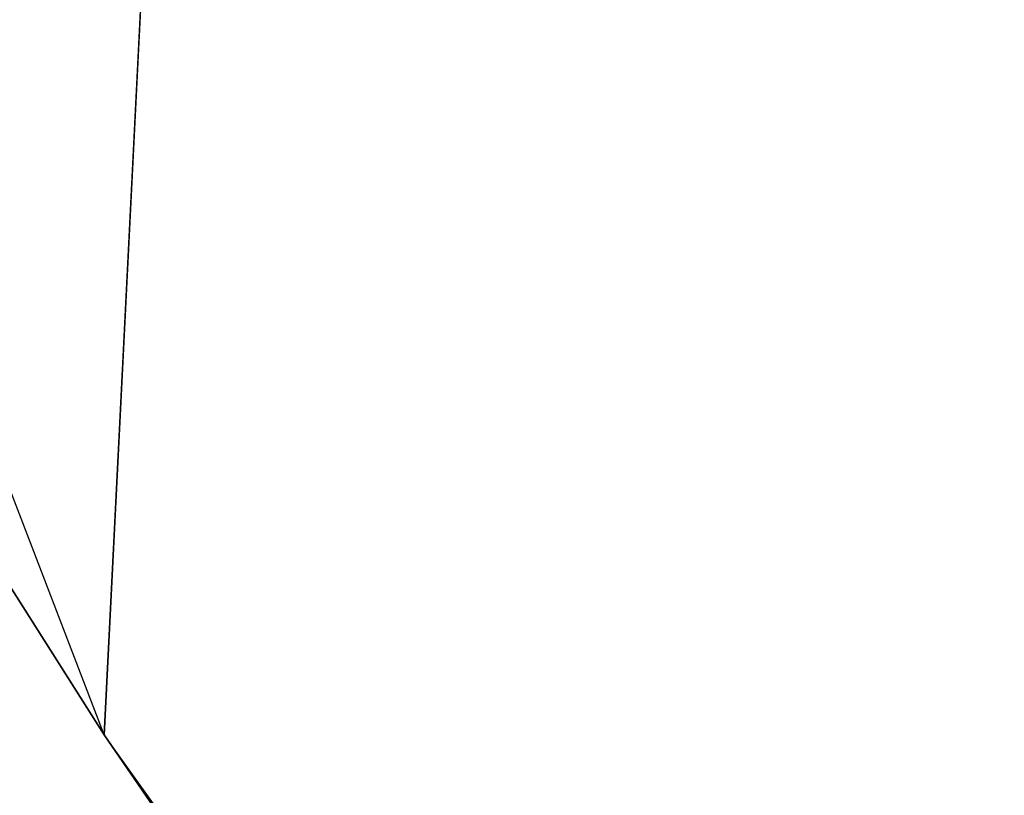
# Model space of a CAD drawing. Header units: millimetres. Extents: x 26 to 326, y -150 to 150.
# Tile 130 of 256: x 169.5438 to 169.5721, y -5.1506 to -5.1283. Entities that reach past the tile are written whole.
import ezdxf

# ---------------------------------------------------------------- set-up
doc = ezdxf.new("R2010")
doc.units = ezdxf.units.MM
doc.header["$LTSCALE"] = 25.4
doc.layers.get('0').update_dxf_attribs({"true_color": 0xff5454})

# ---------------------------------------------------------------- blocks, each defined once
blk = doc.blocks.new('Z_o_enie AMALFI_8381_8380 pm 1.STL')
at = {"color": 18, "true_color": 0x000000}
mesh = blk.add_polyface(dxfattribs=at)
corners = [(169.996597, -5.433885, 361.011749), (169.57045, -5.091088, 359.417328), (169.858978, -5.514696, 359.411804), (169.715347, -5.02096, 361.01712)]
mesh.append_faces([[corners[k] for k in face] for face in [(0, 1, 2), (1, 0, 3)]], dxfattribs={"vtx0": -1, "color": 18})
mesh = blk.add_polyface(dxfattribs=at)
corners = [(169.550964, -5.054644, 350.622437), (169.546249, -5.148903, 357.621826), (169.516296, -5.101641, 357.622437)]
mesh.append_faces([[corners[k] for k in face] for face in [(0, 1, 2)]], dxfattribs={"color": 18})
mesh = blk.add_polyface(dxfattribs=at)
corners = [(169.550964, -5.054644, 350.622437), (169.807739, -5.529233, 357.616882), (169.546249, -5.148903, 357.621826)]
mesh.append_faces([[corners[k] for k in face] for face in [(0, 1, 2)]], dxfattribs={"color": 18})
mesh = blk.add_polyface(dxfattribs=at)
corners = [(169.550964, -5.054644, 350.622437), (170.359406, -6.087599, 350.60907), (169.807739, -5.529233, 357.616882)]
mesh.append_faces([[corners[k] for k in face] for face in [(0, 1, 2)]], dxfattribs={"color": 18})
mesh = blk.add_polyface(dxfattribs=at)
corners = [(169.516296, -5.101641, 357.622437), (169.546249, -5.148903, 357.621826), (169.529404, -5.105015, 358.508698)]
mesh.append_faces([[corners[k] for k in face] for face in [(0, 1, 2)]], dxfattribs={"color": 18})
mesh = blk.add_polyface(dxfattribs=at)
corners = [(169.546249, -5.148903, 357.621826), (169.807739, -5.529233, 357.616882), (169.820007, -5.531672, 358.503174)]
mesh.append_faces([[corners[k] for k in face] for face in [(0, 1, 2)]], dxfattribs={"color": 18})

msp = doc.modelspace()

# ---------------------------------------------------------------- block references
at = {"color": 0}
msp.add_blockref('Z_o_enie AMALFI_8381_8380 pm 1.STL', (0, 0), dxfattribs=at)

doc.saveas('drawing.dxf')
